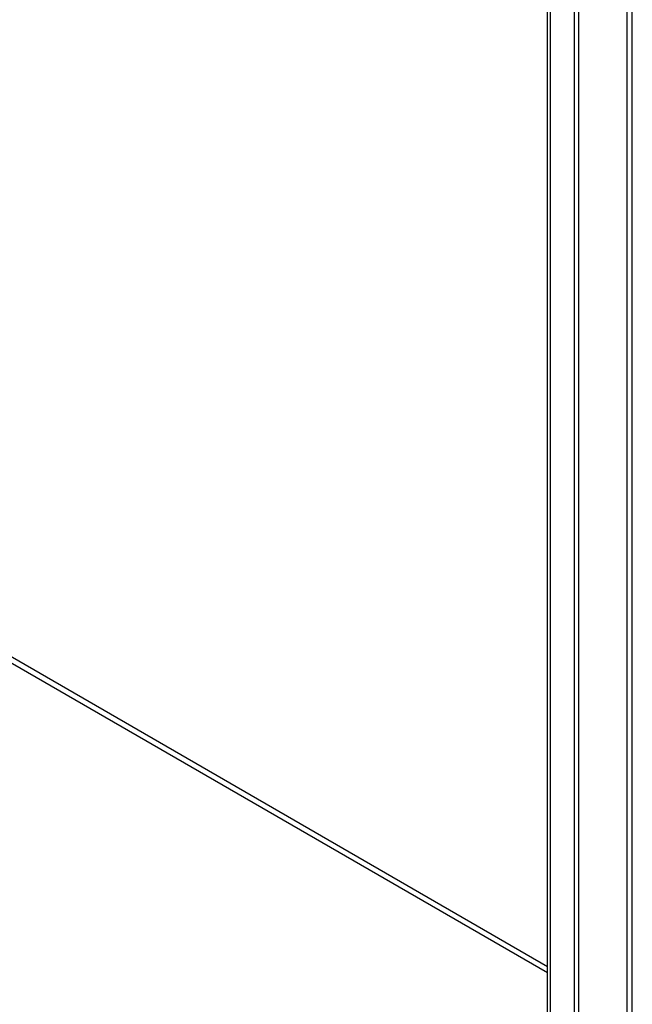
# Model space of a CAD drawing. Header units: inches. Extents: x 3 to 173, y 3 to 113.
# Tile 55 of 59: x 150.25 to 155.19, y 54.26 to 62.19. Entities that reach past the tile are written whole.
import ezdxf

# ---------------------------------------------------------------- set-up
doc = ezdxf.new("R2010")
doc.units = ezdxf.units.IN
doc.header["$LTSCALE"] = 10.4
doc.header["$MEASUREMENT"] = 0
doc.layers.add('Visible Edges(ANSI)', color=7, linetype='Continuous', lineweight=25)
doc.layers.add('Visible Tangent Edges(ANSI)', color=7, linetype='Continuous', lineweight=25)

msp = doc.modelspace()

# ---------------------------------------------------------------- linework, layer by layer
at = {"layer": 'Visible Edges(ANSI)'}
for p, q in [((154.50324, 46.34271), (154.50324, 69.42758)), ((154.719, 69.25543), (154.719, 46.22556)), ((154.75648, 46.24719), (154.75648, 69.27706))]:
    msp.add_line(p, q, dxfattribs=at)
at = {"layer": 'Visible Tangent Edges(ANSI)'}
for p, q in [((155.18634, 46.6222), (155.18634, 69.83987)), ((155.1425, 69.78925), (155.1425, 46.67283)), ((154.52785, 46.24202), (154.52785, 69.45969)), ((145.8399, 59.51941), (154.50324, 54.51763)), ((145.86182, 59.55738), (154.50324, 54.56825))]:
    msp.add_line(p, q, dxfattribs=at)

doc.saveas('drawing.dxf')
